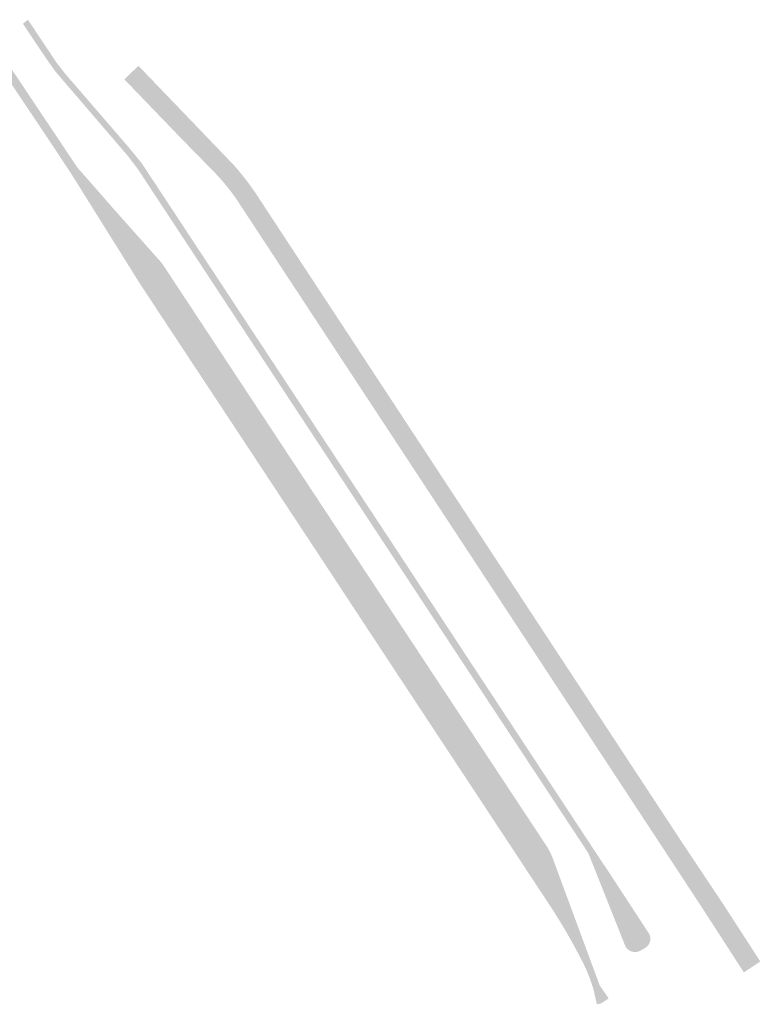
# Model space of a CAD drawing. Header units: inches. Extents: x 83221 to 84763, y 445855 to 447258.
# Tile 27 of 58: x 83731 to 83800, y 446784 to 446876. Entities that reach past the tile are written whole.
import ezdxf

# ---------------------------------------------------------------- set-up
doc = ezdxf.new("R2010")
doc.units = ezdxf.units.IN
doc.header["$MEASUREMENT"] = 0

msp = doc.modelspace()

# ---------------------------------------------------------------- hatches: boundary and pattern name
for points in [[(83731.331, 446875.597), (83734.027, 446871.56), (83734.791, 446870.583), (83740.828, 446863.589), (83741.937, 446862.229), (83765.205, 446826.94), (83785.04, 446796.812), (83785.005, 446796.84), (83784.969, 446796.865), (83784.93, 446796.887), (83784.889, 446796.905), (83784.847, 446796.919), (83784.803, 446796.929), (83784.759, 446796.936), (83784.715, 446796.938), (83784.671, 446796.937), (83784.626, 446796.932), (83784.583, 446796.922), (83784.54, 446796.909), (83784.499, 446796.892), (83784.46, 446796.872), (83784.422, 446796.848), (83784.388, 446796.822), (83784.356, 446796.792), (83784.326, 446796.76), (83784.3, 446796.726), (83784.277, 446796.689), (83784.257, 446796.651), (83784.24, 446796.611), (83784.227, 446796.569), (83784.218, 446796.527), (83784.212, 446796.484), (83784.21, 446796.441), (83784.212, 446796.397), (83784.218, 446796.354), (83784.227, 446796.312), (83783.588, 446797.907), (83764.693, 446826.562), (83741.581, 446861.674), (83740.664, 446862.876), (83733.907, 446870.754), (83733.103, 446871.88), (83730.868, 446875.215), (83731.331, 446875.597)], [(83729.287, 446871.768), (83735.971, 446861.78), (83735.312, 446861.327), (83733.097, 446864.672), (83728.621, 446871.35), (83729.287, 446871.768), (83729.287, 446871.768)], [(83741.638, 446871.3), (83750.529, 446862.05), (83750.968, 446861.544), (83751.393, 446861.026), (83751.804, 446860.497), (83752.183, 446859.98), (83752.549, 446859.453), (83752.901, 446858.917), (83775.661, 446824.267), (83792.745, 446798.273), (83796.088, 446793.269), (83797.3, 446791.397), (83799.634, 446787.791), (83798.101, 446786.77), (83794.363, 446792.561), (83791.825, 446796.429), (83774.685, 446822.504), (83750.674, 446859.021), (83750.353, 446859.46), (83750.021, 446859.891), (83749.678, 446860.312), (83749.235, 446860.824), (83748.774, 446861.321), (83748.298, 446861.803), (83745.504, 446864.658), (83740.325, 446870.037), (83741.638, 446871.3), (83741.638, 446871.3)], [(83784.395, 446783.8), (83784.071, 446785.208), (83783.917, 446785.699), (83783.746, 446786.185), (83783.559, 446786.664), (83783.364, 446787.116), (83783.154, 446787.562), (83782.93, 446788), (83782.469, 446788.881), (83781.991, 446789.753), (83781.497, 446790.616), (83780.979, 446791.483), (83780.446, 446792.339), (83779.896, 446793.186), (83763.534, 446817.996), (83757.122, 446827.741), (83741.834, 446850.897), (83735.312, 446861.327), (83735.971, 446861.78), (83737.202, 446860.389), (83739.181, 446858.124), (83743.839, 446852.886), (83743.852, 446852.827), (83743.86, 446852.768), (83743.863, 446852.708), (83743.861, 446852.648), (83743.854, 446852.588), (83743.842, 446852.529), (83743.823, 446852.464), (83743.797, 446852.4), (83743.765, 446852.34), (83743.728, 446852.283), (83743.686, 446852.229), (83742.695, 446851.536), (83742.671, 446851.508), (83742.65, 446851.477), (83742.631, 446851.445), (83742.616, 446851.411), (83742.603, 446851.376), (83742.594, 446851.34), (83742.588, 446851.306), (83742.586, 446851.273), (83742.586, 446851.239), (83742.589, 446851.205), (83742.594, 446851.171), (83742.603, 446851.138), (83742.614, 446851.106), (83757.714, 446828.273), (83764.193, 446818.401), (83778.438, 446796.872), (83778.453, 446796.851), (83778.47, 446796.832), (83778.488, 446796.814), (83778.507, 446796.798), (83778.528, 446796.784), (83778.55, 446796.771), (83778.573, 446796.76), (83778.597, 446796.752), (83778.622, 446796.745), (83778.647, 446796.741), (83778.672, 446796.738), (83778.698, 446796.738), (83778.723, 446796.74), (83778.748, 446796.744), (83778.773, 446796.75), (83778.797, 446796.758), (83778.82, 446796.769), (83778.842, 446796.781), (83779.699, 446797.305), (83779.743, 446797.326), (83779.788, 446797.343), (83779.835, 446797.355), (83779.883, 446797.363), (83779.931, 446797.367), (83779.98, 446797.366), (83780.028, 446797.361), (83780.074, 446797.352), (83780.119, 446797.338), (83780.163, 446797.321), (83780.205, 446797.3), (83780.245, 446797.275), (83780.283, 446797.246), (83780.317, 446797.215), (83780.349, 446797.18), (83780.378, 446797.143), (83784.658, 446785.554), (83785.494, 446784.354), (83784.817, 446783.897), (83784.395, 446783.8)], [(83758.859, 446830.124), (83779.773, 446798.447), (83780.065, 446797.921), (83780.332, 446797.286), (83780.378, 446797.143), (83780.349, 446797.18), (83780.317, 446797.215), (83780.283, 446797.246), (83780.245, 446797.275), (83780.205, 446797.3), (83780.163, 446797.321), (83780.119, 446797.338), (83780.074, 446797.352), (83780.028, 446797.361), (83779.98, 446797.366), (83779.931, 446797.367), (83779.883, 446797.363), (83779.835, 446797.355), (83779.788, 446797.343), (83779.743, 446797.326), (83779.699, 446797.305), (83778.842, 446796.781), (83778.82, 446796.769), (83778.797, 446796.758), (83778.773, 446796.75), (83778.748, 446796.744), (83778.723, 446796.74), (83778.698, 446796.738), (83778.672, 446796.738), (83778.647, 446796.741), (83778.622, 446796.745), (83778.597, 446796.752), (83778.573, 446796.76), (83778.55, 446796.771), (83778.528, 446796.784), (83778.507, 446796.798), (83778.488, 446796.814), (83778.47, 446796.832), (83778.453, 446796.851), (83778.438, 446796.872), (83764.193, 446818.401), (83757.714, 446828.273), (83742.614, 446851.106), (83742.603, 446851.138), (83742.594, 446851.171), (83742.589, 446851.205), (83742.586, 446851.239), (83742.586, 446851.273), (83742.588, 446851.306), (83742.594, 446851.34), (83742.603, 446851.376), (83742.616, 446851.411), (83742.631, 446851.445), (83742.65, 446851.477), (83742.671, 446851.508), (83742.695, 446851.536), (83743.686, 446852.229), (83743.728, 446852.283), (83743.765, 446852.34), (83743.797, 446852.4), (83743.823, 446852.464), (83743.842, 446852.529), (83743.854, 446852.588), (83743.861, 446852.648), (83743.863, 446852.708), (83743.86, 446852.768), (83743.852, 446852.827), (83743.839, 446852.886), (83758.859, 446830.124), (83758.859, 446830.124)], [(83785.129, 446796.707), (83789.209, 446790.462), (83789.255, 446790.388), (83789.295, 446790.309), (83789.328, 446790.228), (83789.353, 446790.143), (83789.37, 446790.057), (83789.38, 446789.97), (83789.382, 446789.882), (83789.376, 446789.795), (83789.362, 446789.708), (83789.34, 446789.621), (83789.31, 446789.537), (83789.273, 446789.456), (83789.229, 446789.379), (83789.177, 446789.305), (83789.12, 446789.237), (83789.056, 446789.175), (83788.987, 446789.118), (83788.913, 446789.068), (83788.684, 446788.933), (83788.454, 446788.798), (83788.375, 446788.76), (83788.293, 446788.728), (83788.208, 446788.704), (83788.122, 446788.686), (83788.035, 446788.676), (83787.947, 446788.673), (83787.859, 446788.677), (83787.772, 446788.689), (83787.686, 446788.708), (83787.595, 446788.736), (83787.507, 446788.773), (83787.423, 446788.817), (83787.342, 446788.869), (83787.267, 446788.928), (83787.198, 446788.993), (83787.135, 446789.064), (83787.078, 446789.141), (83784.263, 446796.216), (83784.227, 446796.312), (83784.218, 446796.354), (83784.212, 446796.397), (83784.21, 446796.441), (83784.212, 446796.484), (83784.218, 446796.527), (83784.227, 446796.569), (83784.24, 446796.611), (83784.257, 446796.651), (83784.277, 446796.689), (83784.3, 446796.726), (83784.326, 446796.76), (83784.356, 446796.792), (83784.388, 446796.822), (83784.422, 446796.848), (83784.46, 446796.872), (83784.499, 446796.892), (83784.54, 446796.909), (83784.583, 446796.922), (83784.626, 446796.932), (83784.671, 446796.937), (83784.715, 446796.938), (83784.759, 446796.936), (83784.803, 446796.929), (83784.847, 446796.919), (83784.889, 446796.905), (83784.93, 446796.887), (83784.969, 446796.865), (83785.005, 446796.84), (83785.04, 446796.812), (83785.129, 446796.707), (83785.129, 446796.707)]]:
    msp.add_hatch(color=256).paths.add_polyline_path(points, flags=0)

doc.saveas('drawing.dxf')
